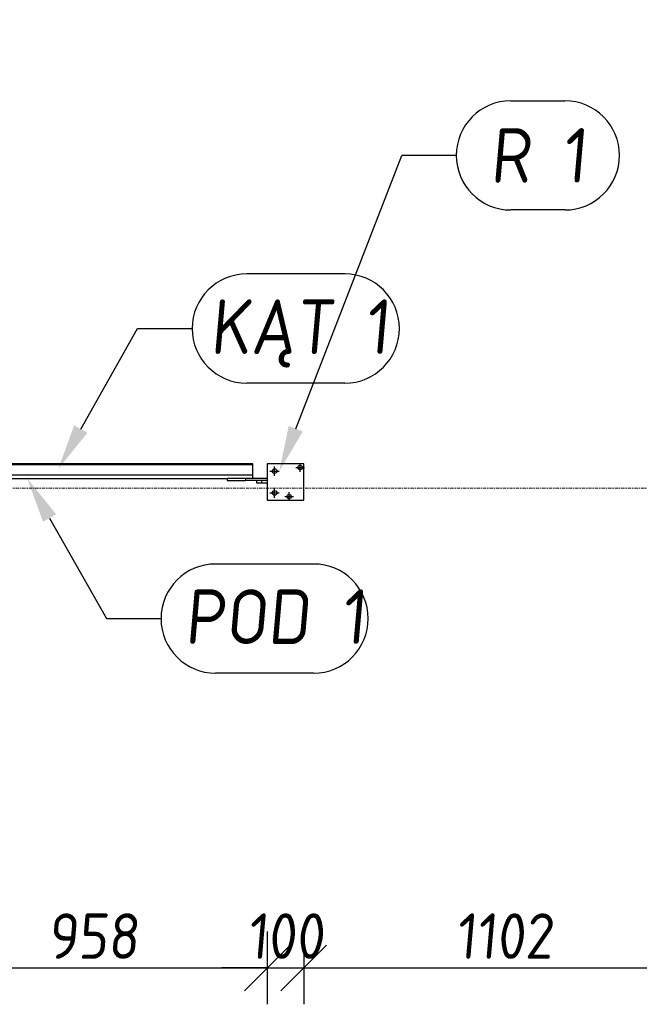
# Model space of a CAD drawing. Header units: millimetres. Extents: x 4047 to 23472, y 1613 to 16682.
# Tile 55 of 86: x 8463 to 10166, y 12085 to 14791. Entities that reach past the tile are written whole.
import ezdxf

# ---------------------------------------------------------------- set-up
doc = ezdxf.new("R2010")
doc.units = ezdxf.units.MM
doc.linetypes.add('CENTER', pattern=[2, 1.25, -0.25, 0.25, -0.25])
doc.linetypes.add('Kropki i Kreski', pattern=[360, 180, -90, 0, -90])
doc.layers.add('Osie_Nr_pióra__101_Nr_pióra__7', color=3, linetype='Continuous', lineweight=18)
for name, color, linetype in [('Rbcs_EX_Osie', 7, 'Continuous'), ('Rbcs_EX_Profile', 7, 'Continuous'), ('Rbcs_EX_Wymiary', 7, 'Continuous')]:
    doc.layers.add(name, color=color, linetype=linetype)
doc.styles.add('RBCS_dim', font='isocpeur.ttf', dxfattribs={"width": 0.9, "oblique": 5})
doc.styles.add('RBCS_dim1', font='isocpeur.ttf', dxfattribs={"width": 0.9, "oblique": 5, "height": 3})
doc.dimstyles.new('Copy of RBCS_STANDARD', dxfattribs={"dimtxt": 2.5, "dimasz": 2.5, "dimexe": 2, "dimexo": 5, "dimgap": 0.5, "dimtad": 1, "dimdec": 0, "dimtxsty": 'RBCS_dim', "dimblk": 'OBLIQUE', "dimcen": 2.5, "dimclrd": 3, "dimclre": 3, "dimclrt": 6, "dimadec": 0, "dimazin": 0, "dimtfac": 1, "dimtdec": 0, "dimtix": 1, "dimtmove": 0, "dimatfit": 3, "dimfxl": 2, "dimfxlon": 1, "dimarcsym": 0})

# ---------------------------------------------------------------- blocks, each defined once
blk = doc.blocks.new('_OBLIQUE')
at = {"color": 0, "linetype": 'ByBlock'}
blk.add_line((-0.5, -0.5), (0.5, 0.5), dxfattribs=at)
blk = doc.blocks.new('*D291')
at = {"layer": 'Defpoints', "color": 0, "lineweight": 25, "transparency": 16777216}
for p in [(8185.9, 14790.7), (9143.8, 13570.1), (9143.8, 12184.7)]:
    blk.add_point(p, dxfattribs=at)
at = {"layer": 'Rbcs_EX_Wymiary', "color": 3, "lineweight": -2, "transparency": 16777216}
for p, q in [((8185.9, 12284.7), (8185.9, 12084.7)), ((9143.8, 12284.7), (9143.8, 12084.7)), ((8185.9, 12184.7), (9143.8, 12184.7))]:
    blk.add_line(p, q, dxfattribs=at)
at = {"layer": 'Rbcs_EX_Wymiary', "color": 3, "lineweight": -2, "transparency": 16777216, "xscale": 125, "yscale": 125, "zscale": 125, "rotation": 180}
blk.add_blockref('_OBLIQUE', (8185.9, 12184.7), dxfattribs=at)
at = {"layer": 'Rbcs_EX_Wymiary', "color": 3, "lineweight": -2, "transparency": 16777216, "xscale": 125, "yscale": 125, "zscale": 125}
blk.add_blockref('_OBLIQUE', (9143.8, 12184.7), dxfattribs=at)
at = {"layer": 'Rbcs_EX_Wymiary', "color": 6, "transparency": 16777216, "insert": (8664.9, 12272.2), "char_height": 125, "attachment_point": 5, "style": 'RBCS_dim'}
blk.add_mtext('958', dxfattribs=at)
blk = doc.blocks.new('*D292')
at = {"layer": 'Defpoints', "color": 0, "lineweight": 25, "transparency": 16777216}
for p in [(9143.8, 13570.1), (9243.8, 13570.1), (9243.8, 12184.7)]:
    blk.add_point(p, dxfattribs=at)
at = {"layer": 'Rbcs_EX_Wymiary', "color": 3, "lineweight": -2, "transparency": 16777216}
for p, q in [((9143.8, 12284.7), (9143.8, 12084.7)), ((9243.8, 12284.7), (9243.8, 12084.7)), ((9143.8, 12184.7), (9018.8, 12184.7)), ((9143.8, 12184.7), (9243.8, 12184.7)), ((9243.8, 12184.7), (9368.8, 12184.7))]:
    blk.add_line(p, q, dxfattribs=at)
at = {"layer": 'Rbcs_EX_Wymiary', "color": 3, "lineweight": -2, "transparency": 16777216, "xscale": 125, "yscale": 125, "zscale": 125}
blk.add_blockref('_OBLIQUE', (9143.8, 12184.7), dxfattribs=at)
at = {"layer": 'Rbcs_EX_Wymiary', "color": 3, "lineweight": -2, "transparency": 16777216, "xscale": 125, "yscale": 125, "zscale": 125, "rotation": 180}
blk.add_blockref('_OBLIQUE', (9243.8, 12184.7), dxfattribs=at)
at = {"layer": 'Rbcs_EX_Wymiary', "color": 6, "transparency": 16777216, "insert": (9193.8, 12272.2), "char_height": 125, "attachment_point": 5, "style": 'RBCS_dim'}
blk.add_mtext('100', dxfattribs=at)
blk = doc.blocks.new('*D293')
at = {"layer": 'Defpoints', "color": 0, "lineweight": 25, "transparency": 16777216}
for p in [(9243.8, 13570.1), (10345.8, 13570.1), (10345.8, 12184.7)]:
    blk.add_point(p, dxfattribs=at)
at = {"layer": 'Rbcs_EX_Wymiary', "color": 3, "lineweight": -2, "transparency": 16777216}
for p, q in [((9243.8, 12284.7), (9243.8, 12084.7)), ((10345.8, 12284.7), (10345.8, 12084.7)), ((9243.8, 12184.7), (10345.8, 12184.7))]:
    blk.add_line(p, q, dxfattribs=at)
at = {"layer": 'Rbcs_EX_Wymiary', "color": 3, "lineweight": -2, "transparency": 16777216, "xscale": 125, "yscale": 125, "zscale": 125, "rotation": 180}
blk.add_blockref('_OBLIQUE', (9243.8, 12184.7), dxfattribs=at)
at = {"layer": 'Rbcs_EX_Wymiary', "color": 3, "lineweight": -2, "transparency": 16777216, "xscale": 125, "yscale": 125, "zscale": 125}
blk.add_blockref('_OBLIQUE', (10345.8, 12184.7), dxfattribs=at)
at = {"layer": 'Rbcs_EX_Wymiary', "color": 6, "transparency": 16777216, "insert": (9794.8, 12272.2), "char_height": 125, "attachment_point": 5, "style": 'RBCS_dim'}
blk.add_mtext('1102', dxfattribs=at)

msp = doc.modelspace()

# ---------------------------------------------------------------- linework, layer by layer
at = {"layer": 'Osie_Nr_pióra__101_Nr_pióra__7', "linetype": 'Kropki i Kreski', "ltscale": 0.05}
msp.add_line((4560.2, 13503.6), (22959, 13503.6), dxfattribs=at)
at = {"layer": 'Rbcs_EX_Osie', "color": 5, "linetype": 'CENTER'}
for p, q in [((9163.8, 13537.1), (9163.8, 13563.1)), ((9221.8, 13560.1), (9245.8, 13560.1)), ((9233.8, 13548.1), (9233.8, 13572.1)), ((9150.8, 13550.1), (9176.8, 13550.1)), ((9163.8, 13477.1), (9163.8, 13503.1)), ((9150.8, 13490.1), (9176.8, 13490.1)), ((9191.8, 13480.1), (9215.8, 13480.1)), ((9203.8, 13468.1), (9203.8, 13492.1))]:
    msp.add_line(p, q, dxfattribs=at)
at = {"layer": 'Rbcs_EX_Profile'}
for p, q in [((9103.8, 13570.1), (8335.6, 13570.1)), ((9103.8, 13567.1), (8335.6, 13567.1)), ((9103.8, 13540.1), (9103.8, 13570.1)), ((9103.8, 13540.1), (9103.8, 13570.1)), ((9243.8, 13570.1), (9143.8, 13570.1)), ((9143.8, 13570.1), (9143.8, 13470.1)), ((9243.8, 13470.1), (9243.8, 13570.1)), ((8335.6, 13540.1), (9103.8, 13540.1)), ((8335.8, 13530.1), (9033.6, 13530.1)), ((9083.6, 13530.1), (9033.6, 13530.1)), ((9033.6, 13530.1), (9033.6, 13524.1)), ((9083.6, 13530.1), (9083.6, 13524.1)), ((9143.8, 13530.1), (9083.6, 13530.1)), ((9103.8, 13530.1), (9103.8, 13540.1)), ((9103.8, 13530.1), (9103.8, 13540.1)), ((9033.6, 13524.1), (9083.6, 13524.1)), ((9143.8, 13524.1), (9083.6, 13524.1)), ((9113.8, 13524.1), (9113.8, 13518.1)), ((9113.8, 13518.1), (9128.8, 13518.1)), ((9128.8, 13518.1), (9128.8, 13524.1)), ((9143.8, 13524.1), (9128.8, 13524.1)), ((9128.8, 13518.1), (9143.8, 13518.1)), ((9143.8, 13470.1), (9243.8, 13470.1)), ((9199.8, 13470.1), (9237.8, 13470.1))]:
    msp.add_line(p, q, dxfattribs=at)
for centre, radius in [((9233.8, 13560.1), 6), ((9163.8, 13550.1), 6.5), ((9163.8, 13490.1), 6.5), ((9203.8, 13480.1), 6)]:
    msp.add_circle(centre, radius, dxfattribs=at)
at = {"layer": 'Rbcs_EX_Wymiary', "color": 3}
for p, q in [((9813.2, 14567.8), (9961.9, 14567.8)), ((9663.2, 14417.8), (9513.2, 14417.8)), ((9961.5, 14267.8), (9813.2, 14267.8)), ((9356.9, 14091.9), (9087.2, 14091.9)), ((8787.2, 13941.9), (8937.2, 13941.9)), ((9356.9, 13791.9), (9087.2, 13791.9)), ((9271.2, 13294.8), (9001.6, 13294.8)), ((8701.6, 13144.8), (8851.6, 13144.8)), ((9271.2, 12994.8), (9001.6, 12994.8))]:
    msp.add_line(p, q, dxfattribs=at)
for points in [[(9222, 13666.6), (9513.2, 14417.8)], [(8631, 13665.5), (8787.2, 13941.9)], [(8545.3, 13421.1), (8701.6, 13144.8)]]:
    msp.add_lwpolyline(points, dxfattribs=at)
for centre, start, end in [((9813.2, 14417.8), 90, 270), ((9961.9, 14417.8), 270, 90), ((9087.2, 13941.9), 90, 270), ((9356.9, 13941.9), 270, 90), ((9001.6, 13144.8), 90, 270), ((9271.2, 13144.8), 270, 90)]:
    msp.add_arc(centre, 150, start, end, dxfattribs=at)
for points in [[(8649.1, 13655.3), (8569.4, 13556.7), (8612.8, 13675.8)], [(9202.6, 13674.2), (9176.8, 13550.1), (9241.4, 13659.1)], [(8563.4, 13431.4), (8483.8, 13529.9), (8527.2, 13410.9)]]:
    msp.add_solid(points, dxfattribs=at)

# ---------------------------------------------------------------- texts
at = {"layer": 'Rbcs_EX_Wymiary', "color": 6, "ltscale": 50, "char_height": 150, "attachment_point": 7, "style": 'RBCS_dim1'}
for s, insert in [('R 1', (9755.9, 14342.8)), ('KĄT 1', (8986.3, 13834.7)), ('POD 1', (8916.7, 13075))]:
    msp.add_mtext(s, dxfattribs=dict(at, insert=insert))

# ---------------------------------------------------------------- dimensions: what is measured, and where the dimension line sits
at = {"layer": 'Rbcs_EX_Wymiary'}
for base, p1, p2, picture, middle in [((9143.8, 12184.7), (8185.9, 14790.7), (9143.8, 13570.1), '*D291', (8664.9, 12272.2)), ((9243.8, 12184.7), (9143.8, 13570.1), (9243.8, 13570.1), '*D292', (9193.8, 12272.2)), ((10345.8, 12184.7), (9243.8, 13570.1), (10345.8, 13570.1), '*D293', (9794.8, 12272.2))]:
    dim = msp.add_linear_dim(base=base, p1=p1, p2=p2, dimstyle='Copy of RBCS_STANDARD', dxfattribs=at)
    dim.commit()
    dim.dimension.update_dxf_attribs({"geometry": picture, "text_midpoint": middle})

doc.saveas('drawing.dxf')
